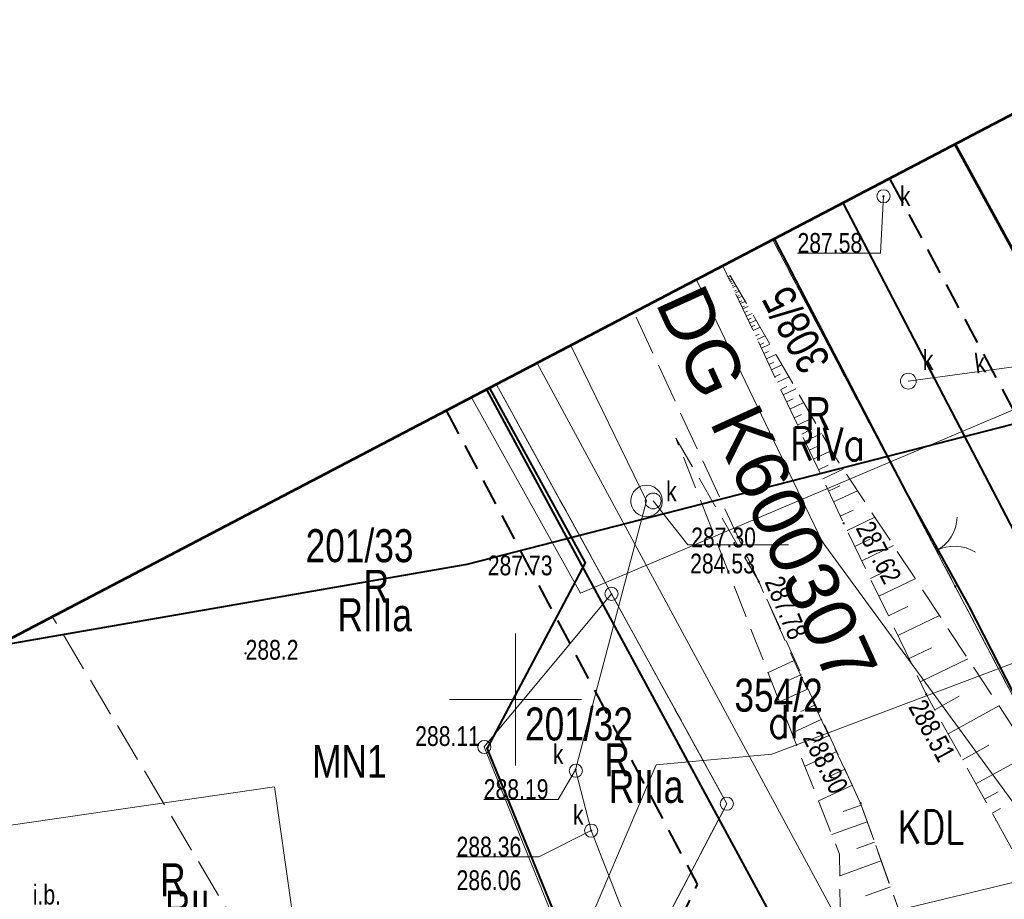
# Model space of a CAD drawing. Header units: metres. Extents: x 7437397 to 7437776, y 5556446 to 5556944.
# Tile 8 of 45: x 7437481 to 7437519, y 5556692 to 5556726. Entities that reach past the tile are written whole.
import ezdxf
from ezdxf.enums import TextEntityAlignment as Align

# ---------------------------------------------------------------- set-up
doc = ezdxf.new("R2010")
doc.units = ezdxf.units.M
doc.header["$MEASUREMENT"] = 0
for name, pattern in [('BUBZ01-500', [1.75, 1.25, -0.5]), ('EGBK02-500', [2, 1.5, -0.5]), ('EGBU01-500', [1, 0.5, -0.5]), ('KTCR02-500', [1.5, 1, -0.5]), ('KTJZ01-500', [2, 1.5, -0.5])]:
    doc.linetypes.add(name, pattern=pattern)
doc.layers.get('0').update_dxf_attribs({"color": 250, "lineweight": 5})
for name, color, linetype, lineweight in [('202-Punkt graniczny stabilizowany trwale', 7, 'Continuous', 5), ('203-Punkt załamania granicy działki nie stabilizowany', 7, 'Continuous', 5), ('506-Właz okrągły-SK', 7, 'Continuous', 5), ('602-Komora podziemna-SKPOD-Atr2', 7, 'Continuous', 5), ('602-Komora podziemna-SKPOD-Atr3', 7, 'Continuous', 5), ('905-Brama w ogrodzeniu', 7, 'Continuous', 5), ('BUBZ01', 250, 'Continuous', 5), ('BUBZ01_1', 250, 'Continuous', 5), ('BUIB02_01', 250, 'Continuous', 5), ('BUIB12_03', 250, 'Continuous', 5), ('D_opisy', 7, 'Continuous', 13), ('EGBB01', 250, 'Continuous', 5), ('EGBD03', 250, 'Continuous', 5), ('EGBK02', 250, 'Continuous', 5), ('EGBP04_02', 250, 'Continuous', 5), ('EGBP04_03', 250, 'Continuous', 5), ('EGBU01', 250, 'Continuous', 5), ('inna budowla (powierzchnia)-Atr17', 7, 'Continuous', 5), ('KTJZ01', 250, 'Continuous', 5), ('KTOK02', 250, 'Continuous', 5), ('KTOK05_01', 250, 'Continuous', 5), ('MPZP', 250, 'Continuous', 5), ('przewód kanalizacyjny (linia)', 7, 'Continuous', 5), ('punkt o określonej wysokości (sieć kanalizacyjna)', 7, 'Continuous', 5), ('punkt o określonej wysokości (sieć kanalizacyjna)-Atr2', 7, 'Continuous', 5), ('punkt o określonej wysokości (sieć kanalizacyjna)-Atr3', 7, 'Continuous', 5), ('punkt wysokościowy naturalny', 7, 'Continuous', 5), ('punkt wysokościowy sztuczny', 7, 'Continuous', 5), ('RTPW01', 250, 'Continuous', 5), ('RTPW02', 250, 'Continuous', 5), ('SUBP02_05', 250, 'Continuous', 5), ('SUPG_01', 250, 'Continuous', 5), ('SUPK_01', 250, 'Continuous', 5), ('SUPT_01', 250, 'Continuous', 5), ('SUPW_01', 250, 'Continuous', 5), ('SUUS22_01_K', 250, 'Continuous', 5), ('Warstwa 1', 250, 'Continuous', 5), ('Warstwa 3', 250, 'Continuous', 5), ('właz okrągły - siec kanalizacyjna (punkt)', 7, 'Continuous', 5), ('właz okrągły - siec kanalizacyjna (punkt)-Atr17', 7, 'Continuous', 5)]:
    doc.layers.add(name, color=color, linetype=linetype, lineweight=lineweight)
doc.styles.get("Standard").update_dxf_attribs({"font": 'txt.shx', "width": 0.75})
doc.styles.add('Style-Arial', font='arial.ttf')
doc.linetypes.add('KTOK05_01-500', pattern='A,3.75,[13,dgnlstyle-rozp_2015.shx,S=0.002778,R=0,X=0,Y=0],3.75', length=7.5)

# ---------------------------------------------------------------- blocks, each defined once
blk = doc.blocks.new('US22')
at = {"color": 0, "linetype": 'Continuous', "lineweight": 13, "ltscale": 10}
blk.add_circle((0, 0), 2.5, dxfattribs=at)
blk = doc.blocks.new('PW01')
at = {"layer": 'punkt wysokościowy naturalny', "linetype": 'Continuous', "lineweight": 13}
h = blk.add_hatch(color=0, dxfattribs=at)
edge = h.paths.add_edge_path()
edge.add_arc((0, 0), 0.45, 0, 360)
blk = doc.blocks.new('203')
at = {"layer": '203-Punkt załamania granicy działki nie stabilizowany', "linetype": 'Continuous', "lineweight": 13}
h = blk.add_hatch(color=96, dxfattribs=at)
edge = h.paths.add_edge_path()
edge.add_arc((0, 0), 0.45, 0, 360)
blk = doc.blocks.new('202')
at = {"layer": '202-Punkt graniczny stabilizowany trwale', "color": 96, "linetype": 'Continuous', "lineweight": 13}
blk.add_circle((0, 0), 2.5, dxfattribs=at)
blk = doc.blocks.new('PW02')
at = {"layer": 'punkt wysokościowy sztuczny', "linetype": 'Continuous', "lineweight": 13}
h = blk.add_hatch(color=0, dxfattribs=at)
edge = h.paths.add_edge_path()
edge.add_arc((0, 0), 0.45, 0, 360)
blk = doc.blocks.new('506')
at = {"layer": '506-Właz okrągły-SK', "color": 0, "linetype": 'Continuous', "lineweight": 13}
blk.add_circle((0, 0), 3, dxfattribs=at)
blk = doc.blocks.new('905')
at = {"layer": '905-Brama w ogrodzeniu', "color": 0, "linetype": 'Continuous', "lineweight": 13}
for centre, start, end in [((-15, 0), 0, 60), ((15, 0), 120, 180)]:
    blk.add_arc(centre, 15, start, end, dxfattribs=at)

msp = doc.modelspace()

# ---------------------------------------------------------------- linework, layer by layer
at = {"color": 7, "linetype": 'Continuous', "lineweight": 13}
for p, q in [((7437509.574, 5556701.022), (7437510.59, 5556701.489)), ((7437510.315, 5556700.707), (7437510.839, 5556700.947)), ((7437510.011, 5556699.911), (7437511.088, 5556700.405)), ((7437510.812, 5556699.54), (7437511.368, 5556699.796)), ((7437510.475, 5556698.729), (7437511.617, 5556699.254)), ((7437511.309, 5556698.374), (7437511.897, 5556698.644)), ((7437510.966, 5556697.478), (7437512.177, 5556698.035)), ((7437511.864, 5556697.07), (7437512.489, 5556697.357)), ((7437511.485, 5556696.158), (7437512.769, 5556696.747)), ((7437512.422, 5556695.755), (7437513.105, 5556695.999)), ((7437511.986, 5556694.882), (7437513.333, 5556695.365)), ((7437512.944, 5556694.35), (7437513.611, 5556694.589)), ((7437512.29, 5556693.32), (7437513.863, 5556693.883)), ((7437513.262, 5556692.554), (7437514.217, 5556692.896))]:
    msp.add_line(p, q, dxfattribs=at)
at = {"color": 21, "linetype": 'Continuous', "lineweight": 13}
for p, q in [((7437509.574, 5556701.022), (7437510.59, 5556701.489)), ((7437510.315, 5556700.707), (7437510.839, 5556700.947)), ((7437510.011, 5556699.911), (7437511.088, 5556700.405)), ((7437510.812, 5556699.54), (7437511.368, 5556699.796)), ((7437510.475, 5556698.729), (7437511.617, 5556699.254)), ((7437511.309, 5556698.374), (7437511.897, 5556698.644)), ((7437510.966, 5556697.478), (7437512.177, 5556698.035)), ((7437511.864, 5556697.07), (7437512.489, 5556697.357)), ((7437511.485, 5556696.158), (7437512.769, 5556696.747)), ((7437512.422, 5556695.755), (7437513.105, 5556695.999)), ((7437511.986, 5556694.882), (7437513.333, 5556695.365)), ((7437512.944, 5556694.35), (7437513.611, 5556694.589)), ((7437512.29, 5556693.32), (7437513.863, 5556693.883)), ((7437513.262, 5556692.554), (7437514.217, 5556692.896))]:
    msp.add_line(p, q, dxfattribs=at)
at = {"color": 7, "linetype": 'BUBZ01-500', "lineweight": 13, "flags": 128}
for points in [[(7437506.084, 5556709.904), (7437509.22, 5556704.47), (7437513.08, 5556696.07), (7437515.43, 5556689.51)], [(7437512.369, 5556688.054), (7437512.277, 5556694.143), (7437506.084, 5556709.904)]]:
    msp.add_lwpolyline(points, dxfattribs=at)
at = {"color": 21, "linetype": 'BUBZ01-500', "lineweight": 13, "flags": 128}
for points in [[(7437506.084, 5556709.904), (7437509.22, 5556704.47), (7437513.08, 5556696.07), (7437515.43, 5556689.51)], [(7437512.369, 5556688.054), (7437512.277, 5556694.143), (7437506.084, 5556709.904)]]:
    msp.add_lwpolyline(points, dxfattribs=at)
at = {"layer": '602-Komora podziemna-SKPOD-Atr2', "color": 7, "flags": 128}
msp.add_lwpolyline([(7437505.22, 5556707.53), (7437506.53, 5556705.87), (7437510.344, 5556705.87)], dxfattribs=at)
at = {"layer": 'BUBZ01', "color": 7, "linetype": 'BUBZ01-500', "lineweight": 13, "flags": 128}
msp.add_lwpolyline([(7437523.044, 5556693.027), (7437521.96, 5556694.22), (7437512.102, 5556709.224), (7437507.913, 5556716.465)], dxfattribs=at)
at = {"layer": 'BUBZ01_1', "color": 7, "linetype": 'Continuous', "lineweight": 13}
for p, q in [((7437508.142, 5556716.07), (7437508.049, 5556716.026)), ((7437508.13, 5556715.982), (7437508.081, 5556715.959)), ((7437508.217, 5556715.94), (7437508.113, 5556715.891)), ((7437508.2, 5556715.849), (7437508.145, 5556715.823)), ((7437508.292, 5556715.81), (7437508.176, 5556715.755)), ((7437508.269, 5556715.716), (7437508.208, 5556715.688)), ((7437508.367, 5556715.68), (7437508.24, 5556715.62)), ((7437508.373, 5556715.517), (7437508.304, 5556715.485)), ((7437508.48, 5556715.485), (7437508.335, 5556715.417)), ((7437508.477, 5556715.318), (7437508.399, 5556715.281)), ((7437508.593, 5556715.29), (7437508.431, 5556715.214)), ((7437508.581, 5556715.119), (7437508.495, 5556715.078)), ((7437508.706, 5556715.095), (7437508.526, 5556715.01)), ((7437508.686, 5556714.92), (7437508.59, 5556714.875)), ((7437508.819, 5556714.9), (7437508.622, 5556714.807)), ((7437508.79, 5556714.721), (7437508.685, 5556714.672)), ((7437508.969, 5556714.64), (7437508.749, 5556714.536)), ((7437508.929, 5556714.455), (7437508.813, 5556714.401)), ((7437509.12, 5556714.38), (7437508.876, 5556714.265)), ((7437509.067, 5556714.19), (7437508.94, 5556714.13)), ((7437509.27, 5556714.12), (7437509.004, 5556713.995)), ((7437509.241, 5556713.858), (7437509.099, 5556713.791)), ((7437509.458, 5556713.795), (7437509.163, 5556713.656)), ((7437509.415, 5556713.526), (7437509.258, 5556713.453)), ((7437509.646, 5556713.47), (7437509.322, 5556713.317)), ((7437509.588, 5556713.194), (7437509.417, 5556713.114)), ((7437509.872, 5556713.08), (7437509.513, 5556712.911)), ((7437509.796, 5556712.796), (7437509.608, 5556712.708)), ((7437510.097, 5556712.69), (7437509.704, 5556712.505)), ((7437510.039, 5556712.332), (7437509.831, 5556712.234)), ((7437510.361, 5556712.234), (7437509.926, 5556712.03)), ((7437510.282, 5556711.867), (7437510.054, 5556711.76)), ((7437510.624, 5556711.779), (7437510.149, 5556711.556)), ((7437510.525, 5556711.402), (7437510.276, 5556711.285)), ((7437510.925, 5556711.259), (7437510.404, 5556711.015)), ((7437510.838, 5556710.805), (7437510.563, 5556710.676)), ((7437511.263, 5556710.674), (7437510.69, 5556710.405)), ((7437511.15, 5556710.208), (7437510.849, 5556710.066)), ((7437511.602, 5556710.089), (7437510.976, 5556709.795)), ((7437511.463, 5556709.611), (7437511.135, 5556709.457)), ((7437511.978, 5556709.439), (7437511.295, 5556709.118)), ((7437511.85, 5556708.883), (7437511.485, 5556708.712)), ((7437512.421, 5556708.738), (7437511.645, 5556708.373)), ((7437512.29, 5556708.098), (7437511.867, 5556707.899)), ((7437512.961, 5556707.917), (7437512.058, 5556707.493)), ((7437512.803, 5556707.181), (7437512.313, 5556706.951)), ((7437513.618, 5556706.916), (7437512.57, 5556706.41)), ((7437513.428, 5556706.075), (7437512.864, 5556705.803)), ((7437514.324, 5556705.842), (7437513.125, 5556705.263)), ((7437514.095, 5556704.899), (7437513.451, 5556704.588)), ((7437515.155, 5556704.578), (7437513.777, 5556703.913)), ((7437514.873, 5556703.526), (7437514.135, 5556703.17)), ((7437516.068, 5556703.188), (7437514.494, 5556702.428)), ((7437515.763, 5556701.958), (7437514.918, 5556701.55)), ((7437517.148, 5556701.545), (7437515.342, 5556700.673)), ((7437516.82, 5556700.124), (7437515.896, 5556699.612)), ((7437518.32, 5556699.76), (7437516.402, 5556698.698)), ((7437517.941, 5556698.27), (7437516.944, 5556697.718)), ((7437519.287, 5556697.82), (7437517.451, 5556696.803)), ((7437518.292, 5556696.501), (7437517.776, 5556696.216)), ((7437518.381, 5556695.867), (7437518.066, 5556695.693)), ((7437518.189, 5556695.42), (7437518.21, 5556695.432))]:
    msp.add_line(p, q, dxfattribs=at)
at = {"layer": 'BUIB02_01', "color": 212, "linetype": 'Continuous', "lineweight": 40, "flags": 128}
for points in [[(7437512.405, 5556718.826), (7437523.822, 5556696.921), (7437530.92, 5556693.586)], [(7437506.941, 5556685.963), (7437509.534, 5556692.104), (7437498.91, 5556711.759)]]:
    msp.add_lwpolyline(points, dxfattribs=at)
at = {"layer": 'BUIB12_03', "color": 7, "linetype": 'Continuous', "lineweight": 13, "flags": 128}
msp.add_lwpolyline([(7437473.91, 5556694.22), (7437474.79, 5556688.98), (7437477.51, 5556689.46), (7437477.67, 5556688.46), (7437491.75, 5556690.45), (7437490.87, 5556696.69), (7437473.91, 5556694.22)], close=True, dxfattribs=at)
at = {"layer": 'EGBB01', "color": 7, "linetype": 'Continuous', "lineweight": 53, "flags": 128}
msp.add_lwpolyline([(7437516.664, 5556721.048), (7437521.11, 5556712.91)], dxfattribs=at)
at = {"layer": 'EGBD03', "color": 96, "linetype": 'Continuous', "lineweight": 13, "flags": 128}
for points in [[(7437516.67, 5556704.29), (7437509.751, 5556717.428)], [(7437506.863, 5556715.915), (7437511.62, 5556705.99)], [(7437500.826, 5556712.754), (7437514.47, 5556687.46)], [(7437499.279, 5556711.943), (7437503.64, 5556704.01)], [(7437522.86, 5556690.63), (7437511.62, 5556705.99)], [(7437516.67, 5556704.29), (7437519.14, 5556699.58)], [(7437498.82, 5556698.2), (7437503.64, 5556704.01)], [(7437508.01, 5556696.05), (7437503.64, 5556704.01)], [(7437503.31, 5556687.06), (7437498.82, 5556698.2)], [(7437503.31, 5556687.06), (7437508.01, 5556696.05)]]:
    msp.add_lwpolyline(points, dxfattribs=at)
at = {"layer": 'EGBK02', "color": 96, "linetype": 'EGBK02-500', "lineweight": 13, "flags": 128}
for points in [[(7437503.64, 5556704.01), (7437499.279, 5556711.943)], [(7437508.01, 5556696.05), (7437503.64, 5556704.01)], [(7437493.866, 5556683.974), (7437482.458, 5556703.133)], [(7437503.31, 5556687.06), (7437508.01, 5556696.05)]]:
    msp.add_lwpolyline(points, dxfattribs=at)
at = {"layer": 'EGBU01', "color": 96, "linetype": 'EGBU01-500', "lineweight": 13, "flags": 128}
for points in [[(7437509.751, 5556717.428), (7437516.67, 5556704.29)], [(7437516.67, 5556704.29), (7437509.751, 5556717.428)], [(7437503.64, 5556704.01), (7437499.279, 5556711.943)], [(7437499.279, 5556711.943), (7437503.64, 5556704.01)], [(7437516.67, 5556704.29), (7437519.14, 5556699.58)], [(7437519.14, 5556699.58), (7437516.67, 5556704.29)], [(7437508.01, 5556696.05), (7437503.64, 5556704.01)], [(7437503.64, 5556704.01), (7437508.01, 5556696.05)], [(7437503.31, 5556687.06), (7437508.01, 5556696.05)], [(7437508.01, 5556696.05), (7437503.31, 5556687.06)]]:
    msp.add_lwpolyline(points, dxfattribs=at)
at = {"layer": 'KTJZ01', "color": 7, "linetype": 'KTJZ01-500', "lineweight": 13, "flags": 128}
msp.add_lwpolyline([(7437507.857, 5556716.436), (7437504.491, 5556714.673), (7437509.22, 5556704.47), (7437510.97, 5556700.57), (7437513.08, 5556696.07), (7437515.43, 5556689.51), (7437520.46, 5556691.39), (7437518.97, 5556694.06), (7437515.57, 5556700.2), (7437512.44, 5556706.68), (7437507.857, 5556716.436)], close=True, dxfattribs=at)
at = {"layer": 'KTOK05_01', "color": 7, "linetype": 'KTOK05_01-500', "lineweight": 40, "flags": 128}
for points in [[(7437532.153, 5556729.161), (7437547.36, 5556701.5), (7437527.72, 5556692.81), (7437525.62, 5556692.53), (7437523.63, 5556693.08), (7437521.96, 5556694.22), (7437517.2, 5556703.54), (7437514.83, 5556707.82), (7437509.814, 5556717.461)], [(7437499.019, 5556711.807), (7437502.64, 5556705.18), (7437498.93, 5556698.16)], [(7437470.765, 5556680.962), (7437472.26, 5556681.23), (7437477.51, 5556682.36), (7437492.58, 5556685.14), (7437495.66, 5556685.59), (7437503.37, 5556687.26), (7437498.93, 5556698.16)]]:
    msp.add_lwpolyline(points, dxfattribs=at)
at = {"layer": 'MPZP', "color": 212, "linetype": 'KTOK05_01-500', "lineweight": 40, "flags": 128}
msp.add_lwpolyline([(7437480.35, 5556702.039), (7437498.164, 5556705.138), (7437519.727, 5556710.673), (7437570.307, 5556733.919), (7437638.513, 5556770.222), (7437729.943, 5556819.329)], dxfattribs=at)
at = {"layer": 'MPZP', "color": 212, "linetype": 'KTCR02-500', "lineweight": 40, "flags": 128}
for points in [[(7437738.295, 5556803.984), (7437715.191, 5556791.784), (7437661.349, 5556763.226), (7437574.511, 5556717.006), (7437530.05, 5556696.506), (7437525.798, 5556698.029), (7437514.19, 5556719.761)], [(7437497.375, 5556710.955), (7437506.891, 5556692.994), (7437504.828, 5556688.703), (7437494.07, 5556686.185), (7437470.017, 5556683.31)]]:
    msp.add_lwpolyline(points, dxfattribs=at)
at = {"layer": 'przewód kanalizacyjny (linia)', "color": 36, "linetype": 'Continuous', "lineweight": 13, "flags": 128}
msp.add_lwpolyline([(7437507.01, 5556684.43), (7437502.87, 5556695.03), (7437502.28, 5556697.34)], dxfattribs=at)
at = {"layer": 'punkt o określonej wysokości (sieć kanalizacyjna)-Atr2', "color": 7, "flags": 128}
for points in [[(7437513.95, 5556719.08), (7437513.835, 5556716.918), (7437510.689, 5556716.918)], [(7437502.28, 5556697.34), (7437501.62, 5556696.21), (7437498.798, 5556696.21)], [(7437502.87, 5556695.03), (7437500.88, 5556694.03), (7437497.766, 5556694.03)]]:
    msp.add_lwpolyline(points, dxfattribs=at)
at = {"layer": 'SUBP02_05', "color": 36, "linetype": 'Continuous', "lineweight": 13, "flags": 128}
msp.add_lwpolyline([(7437504.97, 5556706.93), (7437504.82, 5556706.95), (7437504.69, 5556707), (7437504.57, 5556707.08), (7437504.47, 5556707.19), (7437504.41, 5556707.32), (7437504.37, 5556707.46), (7437504.37, 5556707.6), (7437504.41, 5556707.74), (7437504.47, 5556707.87), (7437504.57, 5556707.98), (7437504.69, 5556708.06), (7437504.82, 5556708.11), (7437504.97, 5556708.13), (7437505.11, 5556708.11), (7437505.25, 5556708.06), (7437505.36, 5556707.98), (7437505.46, 5556707.87), (7437505.53, 5556707.74), (7437505.56, 5556707.6), (7437505.56, 5556707.46), (7437505.53, 5556707.32), (7437505.46, 5556707.19), (7437505.36, 5556707.08), (7437505.25, 5556707), (7437505.11, 5556706.95), (7437504.97, 5556706.93)], close=True, dxfattribs=at)
at = {"layer": 'SUPG_01', "color": 52, "linetype": 'Continuous', "lineweight": 13, "flags": 128}
for points in [[(7437505.33, 5556697.53), (7437509.719, 5556697.926), (7437522.113, 5556702.608), (7437540.72, 5556710.32), (7437572.53, 5556724.178), (7437601.779, 5556739.923), (7437624.775, 5556752.295)], [(7437469.859, 5556683.807), (7437484.7, 5556686.66), (7437502.11, 5556689.96), (7437505.33, 5556697.53)]]:
    msp.add_lwpolyline(points, dxfattribs=at)
at = {"layer": 'SUPK_01', "color": 36, "linetype": 'Continuous', "lineweight": 13}
msp.add_line((7437514.89, 5556712.07), (7437521.11, 5556712.91), dxfattribs=at)
at = {"layer": 'SUPK_01', "color": 36, "linetype": 'Continuous', "lineweight": 13, "flags": 128}
msp.add_lwpolyline([(7437502.103, 5556713.422), (7437504.97, 5556707.53), (7437502.28, 5556697.34)], dxfattribs=at)
at = {"layer": 'SUPT_01', "color": 30, "linetype": 'Continuous', "lineweight": 13, "flags": 128}
msp.add_lwpolyline([(7437624.834, 5556744.449), (7437603.973, 5556732.899), (7437579.114, 5556719.1), (7437574.314, 5556716.425), (7437544.39, 5556702.175), (7437531.441, 5556696.093), (7437491.469, 5556686.466), (7437485.362, 5556685.024)], dxfattribs=at)
at = {"layer": 'SUPW_01', "color": 5, "linetype": 'Continuous', "lineweight": 13, "flags": 128}
msp.add_lwpolyline([(7437624.519, 5556762.969), (7437600.44, 5556750.19), (7437586.81, 5556744.55), (7437574.29, 5556738.446), (7437539.95, 5556721.509), (7437526.12, 5556714.05), (7437502.465, 5556704.034), (7437498.34, 5556711.451)], dxfattribs=at)
at = {"layer": 'Warstwa 1', "color": 207, "linetype": 'Continuous', "lineweight": 53, "true_color": 0x6e1e6e, "flags": 128}
msp.add_lwpolyline([(7437466.384, 5556694.725), (7437479.253, 5556654.299), (7437507.556, 5556623.548), (7437507.556, 5556623.548), (7437761.553, 5556761.255), (7437724.258, 5556829.774), (7437466.384, 5556694.725)], close=True, dxfattribs=at)
at = {"layer": 'Warstwa 3', "color": 7, "linetype": 'Continuous', "lineweight": 0}
for p, q in [((7437500, 5556702.5), (7437500, 5556697.5)), ((7437497.5, 5556700), (7437502.5, 5556700))]:
    msp.add_line(p, q, dxfattribs=at)

# ---------------------------------------------------------------- block references
at = {"layer": 'EGBP04_02', "color": 96, "linetype": 'Continuous', "lineweight": 13, "xscale": 0.1, "yscale": 0.1, "zscale": 0.1}
for p in [(7437503.64, 5556704.01), (7437498.82, 5556698.2), (7437508.01, 5556696.05)]:
    msp.add_blockref('202', p, dxfattribs=at)
at = {"layer": 'EGBP04_03', "color": 96, "linetype": 'Continuous', "lineweight": 13, "xscale": 0.1, "yscale": 0.1, "zscale": 0.1}
for p in [(7437511.62, 5556705.99), (7437516.67, 5556704.29)]:
    msp.add_blockref('203', p, dxfattribs=at)
at = {"layer": 'KTOK02', "color": 7, "linetype": 'Continuous', "lineweight": 13, "xscale": 0.1, "yscale": 0.1, "zscale": 0.1, "rotation": 297.743}
msp.add_blockref('905', (7437515.94, 5556705.64), dxfattribs=at)
at = {"layer": 'punkt o określonej wysokości (sieć kanalizacyjna)', "color": 7, "linetype": 'Continuous', "lineweight": 13, "xscale": 0.1, "yscale": 0.1, "zscale": 0.1}
for p in [(7437513.95, 5556719.08), (7437502.28, 5556697.34), (7437502.87, 5556695.03)]:
    msp.add_blockref('PW01', p, dxfattribs=at)
at = {"layer": 'RTPW01', "color": 7, "linetype": 'Continuous', "lineweight": 13, "xscale": 0.1, "yscale": 0.1, "zscale": 0.1}
msp.add_blockref('PW01', (7437489.77, 5556701.75), dxfattribs=at)
at = {"layer": 'RTPW02', "color": 7, "linetype": 'Continuous', "lineweight": 13, "xscale": 0.1, "yscale": 0.1, "zscale": 0.1}
for p in [(7437512.44, 5556706.68), (7437502.64, 5556705.18), (7437509.22, 5556704.47), (7437515.57, 5556700.2), (7437498.93, 5556698.16), (7437513.08, 5556696.07)]:
    msp.add_blockref('PW02', p, dxfattribs=at)
at = {"layer": 'SUUS22_01_K', "color": 7, "linetype": 'Continuous', "lineweight": 13, "xscale": 0.1, "yscale": 0.1, "zscale": 0.1}
for p in [(7437514.89, 5556712.07), (7437505.22, 5556707.53)]:
    msp.add_blockref('506', p, dxfattribs=at)
at = {"layer": 'właz okrągły - siec kanalizacyjna (punkt)', "color": 7, "linetype": 'Continuous', "lineweight": 13, "xscale": 0.1, "yscale": 0.1, "zscale": 0.1}
for p in [(7437513.95, 5556719.08), (7437502.29, 5556697.3), (7437502.87, 5556695.03)]:
    msp.add_blockref('US22', p, dxfattribs=at)

# ---------------------------------------------------------------- texts
at = {"layer": '602-Komora podziemna-SKPOD-Atr2', "color": 36, "insert": (7437506.66, 5556705.759), "char_height": 0.75, "attachment_point": 7, "line_spacing_factor": 0.6}
msp.add_mtext('\\FWORKING_1250;\\H1x;\\W0.8;287.30', dxfattribs=at)
at = {"layer": '602-Komora podziemna-SKPOD-Atr3', "color": 36, "insert": (7437506.62, 5556704.771), "char_height": 0.75, "attachment_point": 7, "line_spacing_factor": 0.6}
msp.add_mtext('\\FWORKING_1250;\\H1x;\\W0.8;284.53', dxfattribs=at)
at = {"layer": 'D_opisy', "style": 'Style-Arial'}
msp.add_text('DG K600307', height=2, rotation=294.4416, dxfattribs=at).set_placement((7437506.193, 5556715.472), align=Align.MIDDLE_LEFT)
at = {"layer": 'EGBD03', "color": 96, "linetype": 'Continuous', "lineweight": 30, "insert": (7437511.984, 5556712.836), "char_height": 1.25, "attachment_point": 7, "rotation": 117.8936, "line_spacing_factor": 0.6}
msp.add_mtext('\\FWORKING_1250;\\H1x;\\W0.8;308/5', dxfattribs=at)
at = {"layer": 'EGBD03', "color": 96, "linetype": 'Continuous', "lineweight": 30, "char_height": 1.25, "attachment_point": 7, "line_spacing_factor": 0.6}
for s, insert in [('\\FWORKING_1250;\\H1x;\\W0.8;201/33', (7437492.046, 5556705.19)), ('\\FWORKING_1250;\\H1x;\\W0.8;354/2', (7437508.298, 5556699.522)), ('\\FWORKING_1250;\\H1x;\\W0.8;201/32', (7437500.363, 5556698.43))]:
    msp.add_mtext(s, dxfattribs=dict(at, insert=insert))
at = {"layer": 'EGBK02', "color": 96, "linetype": 'Continuous', "lineweight": 30, "width": 0.8}
msp.add_text('RIVa', height=1.25, dxfattribs=at).set_placement((7437510.416, 5556710.312), align=Align.TOP_LEFT)
at = {"layer": 'EGBK02', "color": 96, "linetype": 'Continuous', "lineweight": 30, "char_height": 1.25, "attachment_point": 1, "line_spacing_factor": 0.6}
for s, insert in [('\\FWORKING_1250;\\H1x;\\W0.8;RIIIa', (7437493.253, 5556703.838)), ('\\FWORKING_1250;\\H1x;\\W0.8;RIIIa', (7437503.541, 5556697.332)), ('\\FWORKING_1250;\\H1x;\\W0.8;RII', (7437486.716, 5556692.748))]:
    msp.add_mtext(s, dxfattribs=dict(at, insert=insert))
at = {"layer": 'EGBU01', "color": 96, "linetype": 'Continuous', "lineweight": 30, "width": 0.8}
msp.add_text('dr', height=1.25, dxfattribs=at).set_placement((7437509.578, 5556698.536))
at = {"layer": 'EGBU01', "color": 96, "linetype": 'Continuous', "lineweight": 30, "char_height": 1.25, "attachment_point": 7, "line_spacing_factor": 0.6}
for insert in [(7437510.99, 5556710.215), (7437494.244, 5556703.667), (7437503.371, 5556697.09), (7437486.534, 5556692.539)]:
    msp.add_mtext('\\FWORKING_1250;\\H1x;\\W0.8;R', dxfattribs=dict(at, insert=insert))
at = {"layer": 'inna budowla (powierzchnia)-Atr17', "color": 7, "insert": (7437481.707, 5556692.217), "char_height": 0.75, "attachment_point": 7, "line_spacing_factor": 0.6}
msp.add_mtext('\\FWORKING_1250;\\H1x;\\W0.8;i.b.', dxfattribs=at)
at = {"layer": 'MPZP', "color": 212, "linetype": 'Continuous', "lineweight": 30, "width": 0.8}
msp.add_text('KDL', height=1.25, dxfattribs=at).set_placement((7437514.489, 5556694.546))
at = {"layer": 'MPZP', "color": 212, "linetype": 'Continuous', "lineweight": 30, "insert": (7437492.292, 5556697.031), "char_height": 1.25, "attachment_point": 7, "line_spacing_factor": 0.6}
msp.add_mtext('\\FWORKING_1250;\\H1x;\\W0.8;MN1', dxfattribs=at)
at = {"layer": 'punkt o określonej wysokości (sieć kanalizacyjna)-Atr2', "color": 36, "char_height": 0.75, "attachment_point": 7, "line_spacing_factor": 0.6}
for s, insert in [('\\FWORKING_1250;\\H1x;\\W0.8;287.58', (7437510.689, 5556716.926)), ('\\FWORKING_1250;\\H1x;\\W0.8;288.19', (7437498.798, 5556696.218)), ('\\FWORKING_1250;\\H1x;\\W0.8;288.36', (7437497.766, 5556694.038))]:
    msp.add_mtext(s, dxfattribs=dict(at, insert=insert))
at = {"layer": 'punkt o określonej wysokości (sieć kanalizacyjna)-Atr3', "color": 36, "insert": (7437497.766, 5556692.763), "char_height": 0.75, "attachment_point": 7, "line_spacing_factor": 0.6}
msp.add_mtext('\\FWORKING_1250;\\H1x;\\W0.8;286.06', dxfattribs=at)
at = {"layer": 'RTPW01', "color": 7, "linetype": 'Continuous', "lineweight": 13, "char_height": 0.75, "attachment_point": 1, "line_spacing_factor": 0.6}
for s, insert, rotation in [('\\FWORKING_1250;\\H1x;\\W0.8;287.62', (7437513.55, 5556706.84), 296.832), ('\\FWORKING_1250;\\H1x;\\W0.8;287.78', (7437510.123, 5556704.757), 293.136), ('\\FWORKING_1250;\\H1x;\\W0.8;288.51', (7437515.53, 5556700.08), 298.61), ('\\FWORKING_1250;\\H1x;\\W0.8;288.90', (7437511.54, 5556698.88), 296.67)]:
    msp.add_mtext(s, dxfattribs=dict(at, insert=insert, rotation=rotation))
at = {"layer": 'RTPW01', "color": 7, "linetype": 'Continuous', "lineweight": 13, "char_height": 0.75, "line_spacing_factor": 0.6}
for s, insert, attachment_point in [('\\FWORKING_1250;\\H1x;\\W0.8;287.73', (7437498.95, 5556705.46), 1), ('\\FWORKING_1250;\\H1x;\\W0.8;288.2', (7437489.77, 5556701.5), 7), ('\\FWORKING_1250;\\H1x;\\W0.8;288.11', (7437496.2, 5556698.99), 1)]:
    msp.add_mtext(s, dxfattribs=dict(at, insert=insert, attachment_point=attachment_point))
at = {"layer": 'SUPK_01', "color": 36, "linetype": 'Continuous', "lineweight": 13, "insert": (7437517.661, 5556712.381), "char_height": 0.75, "attachment_point": 8, "rotation": 7.6912, "line_spacing_factor": 0.6}
msp.add_mtext('\\FWORKING;\\H1x;\\W0.8;k', dxfattribs=at)
at = {"layer": 'SUUS22_01_K', "color": 7, "linetype": 'Continuous', "lineweight": 13, "char_height": 0.75, "attachment_point": 7, "line_spacing_factor": 0.6}
for insert in [(7437515.44, 5556712.5), (7437505.71, 5556707.517)]:
    msp.add_mtext('\\FWORKING_1250;\\H1x;\\W0.8;k', dxfattribs=dict(at, insert=insert))
at = {"layer": 'właz okrągły - siec kanalizacyjna (punkt)-Atr17', "color": 7, "char_height": 0.75, "attachment_point": 7, "line_spacing_factor": 0.6}
for insert in [(7437514.57, 5556718.71), (7437501.42, 5556697.55), (7437502.18, 5556695.25)]:
    msp.add_mtext('\\FWORKING_1250;\\H1x;\\W0.8;k', dxfattribs=dict(at, insert=insert))

doc.saveas('drawing.dxf')
